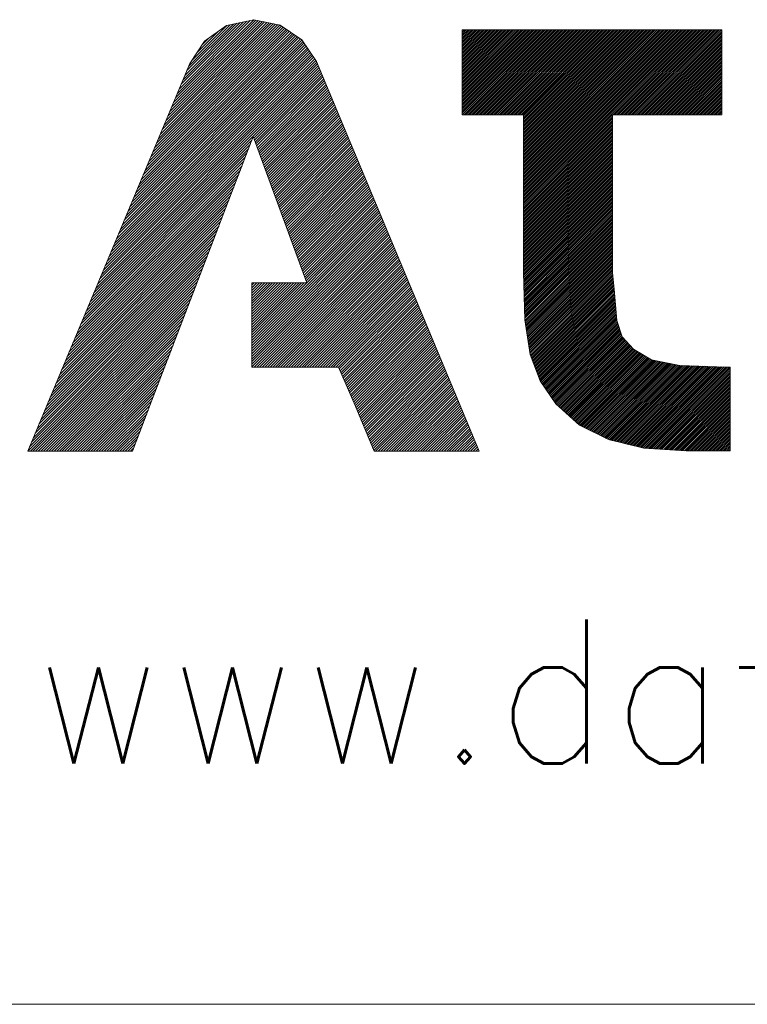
# Model space of a CAD drawing. Header units: millimetres. Extents: x 4 to 415, y -8563 to 292.
# Tile 185 of 256: x 245 to 254, y 5 to 17. Entities that reach past the tile are written whole.
import ezdxf

# ---------------------------------------------------------------- set-up
doc = ezdxf.new("R2010")
doc.units = ezdxf.units.MM
doc.layers.add('256', color=7, linetype='Continuous')
doc.styles.add('blockfont', font='simplex.shx')

# ---------------------------------------------------------------- blocks, each defined once
blk = doc.blocks.new('HATCH21')
at = {"color": 5, "lineweight": 13}
for p, q in [((250.318785, 16.462067), (250.345668, 16.48895)), ((250.318785, 16.440418), (250.367317, 16.48895)), ((250.318785, 16.418768), (250.388967, 16.48895)), ((250.318785, 16.397118), (250.410617, 16.48895)), ((250.318785, 16.375468), (250.432267, 16.48895)), ((250.318785, 16.353819), (250.453916, 16.48895)), ((250.318785, 16.332169), (250.475566, 16.48895)), ((250.318785, 16.310519), (250.497216, 16.48895)), ((250.318785, 16.28887), (250.518865, 16.48895)), ((250.318785, 16.26722), (250.540515, 16.48895)), ((250.318785, 16.24557), (250.562165, 16.48895)), ((250.318785, 16.223921), (250.583814, 16.48895)), ((250.318785, 16.202271), (250.605464, 16.48895)), ((250.318785, 16.180621), (250.627114, 16.48895)), ((250.318785, 16.158971), (250.648764, 16.48895)), ((250.318785, 16.137322), (250.670413, 16.48895)), ((250.318785, 16.115672), (250.692063, 16.48895)), ((250.318785, 16.094022), (250.713713, 16.48895)), ((250.318785, 16.072373), (250.735362, 16.48895)), ((250.318785, 16.050723), (250.757012, 16.48895)), ((250.318785, 16.029073), (250.778662, 16.48895)), ((250.318785, 16.007423), (250.800312, 16.48895)), ((250.318785, 15.985774), (250.821961, 16.48895)), ((250.318785, 15.964124), (250.843611, 16.48895)), ((250.318785, 15.942474), (250.865261, 16.48895)), ((250.318785, 15.920825), (250.88691, 16.48895)), ((250.318785, 15.899175), (250.90856, 16.48895)), ((250.318785, 15.877525), (250.93021, 16.48895)), ((250.318785, 15.855876), (250.951859, 16.48895)), ((250.318785, 15.834226), (250.973509, 16.48895)), ((250.318785, 15.812576), (250.995159, 16.48895)), ((250.318785, 15.790926), (251.016809, 16.48895)), ((250.318785, 15.769277), (251.038458, 16.48895)), ((250.318785, 15.747627), (251.060108, 16.48895)), ((250.318785, 15.725977), (251.081758, 16.48895)), ((250.318785, 15.704328), (251.103407, 16.48895)), ((250.318785, 15.682678), (251.125057, 16.48895)), ((250.318785, 15.661028), (251.146707, 16.48895)), ((250.318785, 15.639378), (251.168357, 16.48895)), ((250.318785, 15.617729), (251.190006, 16.48895)), ((250.318785, 15.596079), (251.211656, 16.48895)), ((250.318785, 15.574429), (251.233306, 16.48895)), ((250.318785, 15.55278), (251.254955, 16.48895)), ((250.318785, 15.53113), (251.276605, 16.48895)), ((250.318785, 15.50948), (251.298255, 16.48895)), ((250.320375, 15.48942), (251.319905, 16.48895)), ((250.342024, 15.48942), (251.341554, 16.48895)), ((250.363674, 15.48942), (251.363204, 16.48895)), ((250.385324, 15.48942), (251.384854, 16.48895)), ((250.406973, 15.48942), (251.406503, 16.48895)), ((250.428623, 15.48942), (251.428153, 16.48895)), ((250.450273, 15.48942), (251.449803, 16.48895)), ((250.471922, 15.48942), (251.471452, 16.48895)), ((250.493572, 15.48942), (251.493102, 16.48895)), ((250.515222, 15.48942), (251.514752, 16.48895)), ((250.536872, 15.48942), (251.536402, 16.48895)), ((250.558521, 15.48942), (251.558051, 16.48895)), ((250.580171, 15.48942), (251.579701, 16.48895)), ((250.601821, 15.48942), (251.601351, 16.48895)), ((250.62347, 15.48942), (251.623, 16.48895)), ((250.64512, 15.48942), (251.64465, 16.48895)), ((250.66677, 15.48942), (251.6663, 16.48895)), ((250.68842, 15.48942), (251.68795, 16.48895)), ((250.710069, 15.48942), (251.709599, 16.48895)), ((250.731719, 15.48942), (251.731249, 16.48895)), ((250.753369, 15.48942), (251.752899, 16.48895)), ((250.775018, 15.48942), (251.774548, 16.48895)), ((250.796668, 15.48942), (251.796198, 16.48895)), ((250.818318, 15.48942), (251.817848, 16.48895)), ((250.839968, 15.48942), (251.839498, 16.48895)), ((250.861617, 15.48942), (251.861147, 16.48895)), ((250.883267, 15.48942), (251.882797, 16.48895)), ((250.904917, 15.48942), (251.904447, 16.48895)), ((250.926566, 15.48942), (251.926096, 16.48895)), ((250.948216, 15.48942), (251.947746, 16.48895)), ((250.969866, 15.48942), (251.969396, 16.48895)), ((250.991515, 15.48942), (251.991045, 16.48895)), ((251.013165, 15.48942), (252.012695, 16.48895)), ((251.034815, 15.48942), (252.034345, 16.48895)), ((251.042664, 15.475619), (252.055995, 16.48895)), ((251.042664, 15.45397), (252.077644, 16.48895)), ((251.042664, 15.43232), (252.099294, 16.48895)), ((251.042664, 15.41067), (252.120944, 16.48895)), ((251.042664, 15.389021), (252.142593, 16.48895)), ((251.042664, 15.367371), (252.164243, 16.48895)), ((251.042664, 15.345721), (252.185893, 16.48895)), ((251.042664, 15.324071), (252.207543, 16.48895)), ((251.042664, 15.302422), (252.229192, 16.48895)), ((251.042664, 15.280772), (252.250842, 16.48895)), ((251.042664, 15.259122), (252.272492, 16.48895)), ((251.042664, 15.237473), (252.294141, 16.48895)), ((251.042664, 15.215823), (252.315791, 16.48895)), ((251.042664, 15.194173), (252.337441, 16.48895)), ((251.042664, 15.172524), (252.35909, 16.48895)), ((251.042664, 15.150874), (252.38074, 16.48895)), ((251.042664, 15.129224), (252.40239, 16.48895)), ((251.042664, 15.107574), (252.42404, 16.48895)), ((251.042664, 15.085925), (252.445689, 16.48895)), ((251.042664, 15.064275), (252.467339, 16.48895)), ((251.042664, 15.042625), (252.488989, 16.48895)), ((251.042664, 15.020976), (252.510638, 16.48895)), ((251.042664, 14.999326), (252.532288, 16.48895)), ((251.042664, 14.977676), (252.553938, 16.48895)), ((251.042664, 14.956026), (252.575588, 16.48895)), ((251.042664, 14.934377), (252.597237, 16.48895)), ((251.042664, 14.912727), (252.618887, 16.48895)), ((251.042664, 14.891077), (252.640537, 16.48895)), ((251.042664, 14.869428), (252.662186, 16.48895)), ((251.042664, 14.847778), (252.683836, 16.48895)), ((251.042664, 14.826128), (252.705486, 16.48895)), ((251.042664, 14.804478), (252.727136, 16.48895)), ((251.042664, 14.782829), (252.748785, 16.48895)), ((251.042664, 14.761179), (252.770435, 16.48895)), ((251.042664, 14.739529), (252.792085, 16.48895)), ((251.042664, 14.71788), (252.813734, 16.48895)), ((251.042664, 14.69623), (252.835384, 16.48895)), ((251.042664, 14.67458), (252.857034, 16.48895)), ((251.042664, 14.652931), (252.878683, 16.48895)), ((251.042664, 14.631281), (252.900333, 16.48895)), ((251.042664, 14.609631), (252.921983, 16.48895)), ((251.042664, 14.587981), (252.943633, 16.48895)), ((251.042664, 14.566332), (252.965282, 16.48895)), ((251.042664, 14.544682), (252.986932, 16.48895)), ((251.042664, 14.523032), (253.008582, 16.48895)), ((251.042664, 14.501383), (253.030231, 16.48895)), ((251.042664, 14.479733), (253.051881, 16.48895)), ((251.042664, 14.458083), (253.073531, 16.48895)), ((252.095651, 15.48942), (253.095181, 16.48895)), ((252.1173, 15.48942), (253.11683, 16.48895)), ((252.13895, 15.48942), (253.13848, 16.48895)), ((252.1606, 15.48942), (253.16013, 16.48895)), ((252.182249, 15.48942), (253.181779, 16.48895)), ((252.203899, 15.48942), (253.203429, 16.48895)), ((252.225549, 15.48942), (253.225079, 16.48895)), ((252.247198, 15.48942), (253.246728, 16.48895)), ((252.268848, 15.48942), (253.268378, 16.48895)), ((252.290498, 15.48942), (253.290028, 16.48895)), ((252.312148, 15.48942), (253.311678, 16.48895)), ((252.333797, 15.48942), (253.333327, 16.48895)), ((252.355447, 15.48942), (253.354977, 16.48895)), ((252.377097, 15.48942), (253.376627, 16.48895)), ((252.398746, 15.48942), (253.380516, 16.47119)), ((252.420396, 15.48942), (253.380516, 16.44954)), ((252.442046, 15.48942), (253.380516, 16.42789)), ((252.463696, 15.48942), (253.380516, 16.40624)), ((252.485345, 15.48942), (253.380516, 16.384591)), ((252.506995, 15.48942), (253.380516, 16.362941)), ((252.528645, 15.48942), (253.380516, 16.341291)), ((252.550294, 15.48942), (253.380516, 16.319642)), ((252.571944, 15.48942), (253.380516, 16.297992)), ((252.593594, 15.48942), (253.380516, 16.276342)), ((252.615244, 15.48942), (253.380516, 16.254692)), ((252.636893, 15.48942), (253.380516, 16.233043)), ((252.658543, 15.48942), (253.380516, 16.211393)), ((252.680193, 15.48942), (253.380516, 16.189743)), ((252.701842, 15.48942), (253.380516, 16.168094)), ((252.723492, 15.48942), (253.380516, 16.146444)), ((252.745142, 15.48942), (253.380516, 16.124794)), ((252.766791, 15.48942), (253.380516, 16.103145)), ((252.788441, 15.48942), (253.380516, 16.081495)), ((252.810091, 15.48942), (253.380516, 16.059845)), ((252.831741, 15.48942), (253.380516, 16.038195)), ((252.85339, 15.48942), (253.380516, 16.016546)), ((252.87504, 15.48942), (253.380516, 15.994896)), ((252.89669, 15.48942), (253.380516, 15.973246)), ((252.918339, 15.48942), (253.380516, 15.951597)), ((252.939989, 15.48942), (253.380516, 15.929947)), ((252.961639, 15.48942), (253.380516, 15.908297)), ((252.983289, 15.48942), (253.380516, 15.886647)), ((253.004938, 15.48942), (253.380516, 15.864998)), ((253.026588, 15.48942), (253.380516, 15.843348)), ((253.048238, 15.48942), (253.380516, 15.821698)), ((253.069887, 15.48942), (253.380516, 15.800049)), ((253.091537, 15.48942), (253.380516, 15.778399)), ((253.113187, 15.48942), (253.380516, 15.756749)), ((253.134837, 15.48942), (253.380516, 15.735099)), ((253.156486, 15.48942), (253.380516, 15.71345)), ((253.178136, 15.48942), (253.380516, 15.6918)), ((253.199786, 15.48942), (253.380516, 15.67015)), ((253.221435, 15.48942), (253.380516, 15.648501)), ((253.243085, 15.48942), (253.380516, 15.626851)), ((253.264735, 15.48942), (253.380516, 15.605201)), ((253.286384, 15.48942), (253.380516, 15.583552)), ((253.308034, 15.48942), (253.380516, 15.561902)), ((251.042664, 14.436433), (252.093794, 15.487563)), ((251.042664, 14.414784), (252.093794, 15.465914)), ((251.042664, 14.393134), (252.093794, 15.444264)), ((253.329684, 15.48942), (253.380516, 15.540252)), ((253.351334, 15.48942), (253.380516, 15.518602)), ((251.042664, 14.371484), (252.093794, 15.422614)), ((251.042664, 14.349835), (252.093794, 15.400965)), ((251.042664, 14.328185), (252.093794, 15.379315)), ((251.042664, 14.306535), (252.093794, 15.357665)), ((251.042664, 14.284886), (252.093794, 15.336016)), ((251.042664, 14.263236), (252.093794, 15.314366)), ((251.042664, 14.241586), (252.093794, 15.292716)), ((251.042664, 14.219936), (252.093794, 15.271066)), ((251.042664, 14.198287), (252.093794, 15.249417)), ((251.042664, 14.176637), (252.093794, 15.227767)), ((251.042664, 14.154987), (252.093794, 15.206117)), ((251.042664, 14.133338), (252.093794, 15.184468)), ((251.042664, 14.111688), (252.093794, 15.162818)), ((251.042664, 14.090038), (252.093794, 15.141168)), ((251.042664, 14.068388), (252.093794, 15.119518)), ((251.042664, 14.046739), (252.093794, 15.097869)), ((251.042664, 14.025089), (252.093794, 15.076219)), ((251.042664, 14.003439), (252.093794, 15.054569)), ((251.042664, 13.98179), (252.093794, 15.03292)), ((251.042664, 13.96014), (252.093794, 15.01127)), ((251.042664, 13.93849), (252.093794, 14.98962)), ((251.042664, 13.91684), (252.093794, 14.96797)), ((251.042664, 13.895191), (252.093794, 14.946321)), ((251.042664, 13.873541), (252.093794, 14.924671)), ((251.042664, 13.851891), (252.093794, 14.903021)), ((251.042664, 13.830242), (252.093794, 14.881372)), ((251.042664, 13.808592), (252.093794, 14.859722)), ((251.042664, 13.786942), (252.093794, 14.838072)), ((251.042664, 13.765293), (252.093794, 14.816423)), ((251.042664, 13.743643), (252.093794, 14.794773)), ((251.042664, 13.721993), (252.093794, 14.773123)), ((251.042664, 13.700343), (252.093794, 14.751473)), ((251.042664, 13.678694), (252.093794, 14.729824)), ((251.042664, 13.657044), (252.093794, 14.708174)), ((251.042664, 13.635394), (252.093794, 14.686524)), ((251.043101, 13.614182), (252.093794, 14.664875)), ((251.043749, 13.59318), (252.093794, 14.643225)), ((251.044397, 13.572179), (252.093794, 14.621575)), ((251.045046, 13.551177), (252.093794, 14.599925)), ((251.045694, 13.530175), (252.093794, 14.578276)), ((251.046342, 13.509174), (252.093794, 14.556626)), ((251.04699, 13.488172), (252.093794, 14.534976)), ((251.047638, 13.46717), (252.093794, 14.513327)), ((251.048286, 13.446169), (252.093794, 14.491677)), ((251.048934, 13.425167), (252.093794, 14.470027)), ((251.049582, 13.404165), (252.093794, 14.448377)), ((251.05023, 13.383164), (252.093794, 14.426728)), ((251.050878, 13.362162), (252.093794, 14.405078)), ((251.051526, 13.34116), (252.093794, 14.383428)), ((251.052174, 13.320159), (252.093794, 14.361779)), ((251.052822, 13.299157), (252.093794, 14.340129)), ((251.05347, 13.278156), (252.093794, 14.318479)), ((251.054118, 13.257154), (252.093794, 14.29683)), ((251.054766, 13.236152), (252.093794, 14.27518)), ((251.055414, 13.215151), (252.093794, 14.25353)), ((251.056063, 13.194149), (252.093794, 14.23188)), ((251.056711, 13.173147), (252.093794, 14.210231)), ((251.057359, 13.152146), (252.093794, 14.188581)), ((251.058007, 13.131144), (252.093794, 14.166931)), ((251.058655, 13.110142), (252.093794, 14.145282)), ((251.059303, 13.089141), (252.093794, 14.123632)), ((251.060004, 13.068192), (252.093794, 14.101982)), ((251.062809, 13.049347), (252.093794, 14.080332)), ((251.065613, 13.030502), (252.093794, 14.058683)), ((251.068418, 13.011657), (252.093794, 14.037033)), ((251.071223, 12.992813), (252.093794, 14.015383)), ((251.074028, 12.973968), (252.093794, 13.993734)), ((251.076833, 12.955123), (252.093794, 13.972084)), ((251.079638, 12.936278), (252.093794, 13.950434)), ((251.082443, 12.917433), (252.093794, 13.928785)), ((251.085248, 12.898588), (252.093794, 13.907135)), ((251.088053, 12.879744), (252.093794, 13.885485)), ((251.090857, 12.860899), (252.093794, 13.863835)), ((251.093662, 12.842054), (252.093794, 13.842186)), ((251.096467, 12.823209), (252.093794, 13.820536)), ((251.099272, 12.804364), (252.093794, 13.798886)), ((251.102077, 12.78552), (252.093794, 13.777237)), ((251.104882, 12.766675), (252.093794, 13.755587)), ((251.107687, 12.74783), (252.093794, 13.733937)), ((251.110492, 12.728985), (252.093794, 13.712287)), ((251.113297, 12.71014), (252.093794, 13.690638)), ((251.116101, 12.691295), (252.093794, 13.668988)), ((251.118906, 12.672451), (252.093794, 13.647338)), ((251.123027, 12.654921), (252.094012, 13.625907)), ((251.128955, 12.6392), (252.095783, 13.606028)), ((251.134883, 12.623478), (252.097553, 13.586148)), ((251.140811, 12.607757), (252.099324, 13.566269)), ((251.14674, 12.592035), (252.101094, 13.54639)), ((251.152668, 12.576314), (252.102865, 13.526511)), ((251.158596, 12.560593), (252.104636, 13.506632)), ((251.164525, 12.544871), (252.106406, 13.486753)), ((251.170453, 12.52915), (252.108177, 13.466874)), ((251.176381, 12.513428), (252.109947, 13.446995)), ((251.182309, 12.497707), (252.111674, 13.427071)), ((251.188238, 12.481985), (252.113295, 13.407043)), ((251.194166, 12.466264), (252.114917, 13.387015)), ((251.200094, 12.450543), (252.116539, 13.366987)), ((251.206023, 12.434821), (252.11816, 13.346959)), ((251.211951, 12.4191), (252.119782, 13.326931)), ((251.217879, 12.403378), (252.121404, 13.306903)), ((251.223807, 12.387657), (252.123025, 13.286875)), ((251.229736, 12.371936), (252.124647, 13.266847)), ((251.235664, 12.356214), (252.126269, 13.246819)), ((251.243511, 12.342411), (252.12789, 13.226791)), ((251.252354, 12.329605), (252.129512, 13.206763)), ((251.261197, 12.316798), (252.131134, 13.186735)), ((251.27004, 12.303991), (252.132755, 13.166707)), ((251.278883, 12.291184), (252.134377, 13.146679)), ((251.287726, 12.278378), (252.135999, 13.126651)), ((251.296569, 12.265571), (252.13762, 13.106623)), ((251.305412, 12.252764), (252.139242, 13.086594)), ((251.314255, 12.239958), (252.140864, 13.066566)), ((251.323098, 12.227151), (252.145295, 13.049348)), ((251.331941, 12.214344), (252.150827, 13.03323)), ((251.340784, 12.201538), (252.156358, 13.017112)), ((251.349627, 12.188731), (252.16189, 13.000994)), ((251.35847, 12.175924), (252.167422, 12.984876)), ((251.367313, 12.163118), (252.172953, 12.968758)), ((251.376156, 12.150311), (252.178485, 12.95264)), ((251.384999, 12.137504), (252.184016, 12.936522)), ((251.393842, 12.124698), (252.189548, 12.920404)), ((251.402685, 12.111891), (252.19508, 12.904285)), ((251.411528, 12.099084), (252.200611, 12.888167)), ((251.420371, 12.086277), (252.206143, 12.872049)), ((251.430568, 12.074825), (252.215628, 12.859884)), ((251.441989, 12.064596), (252.226114, 12.848721)), ((251.45341, 12.054367), (252.236601, 12.837558)), ((251.464831, 12.044138), (252.247088, 12.826396)), ((251.476252, 12.03391), (252.257575, 12.815233)), ((251.487673, 12.023681), (252.268062, 12.80407)), ((251.499094, 12.013452), (252.278549, 12.792907)), ((251.510514, 12.003223), (252.289035, 12.781744)), ((251.521935, 11.992994), (252.299522, 12.770581)), ((251.533356, 11.982765), (252.310009, 12.759418)), ((251.544777, 11.972537), (252.320496, 12.748255)), ((251.556198, 11.962308), (252.330983, 12.737093)), ((251.567619, 11.952079), (252.341636, 12.726096)), ((251.57904, 11.94185), (252.355109, 12.717919)), ((251.590461, 11.931621), (252.368582, 12.709743)), ((251.601882, 11.921393), (252.382055, 12.701566)), ((251.613302, 11.911164), (252.395528, 12.693389)), ((251.624723, 11.900935), (252.409001, 12.685212)), ((251.636144, 11.890706), (252.422474, 12.677036)), ((251.647565, 11.880477), (252.435947, 12.668859)), ((251.658986, 11.870248), (252.44942, 12.660682)), ((251.670407, 11.86002), (252.462893, 12.652506)), ((251.681828, 11.849791), (252.476366, 12.644329)), ((251.693249, 11.839562), (252.489839, 12.636152)), ((251.704877, 11.829541), (252.503312, 12.627976)), ((251.719265, 11.822279), (252.516785, 12.619799)), ((251.733653, 11.815017), (252.530258, 12.611622)), ((251.748041, 11.807755), (252.543731, 12.603445)), ((251.762429, 11.800494), (252.558354, 12.596419)), ((251.776817, 11.793232), (252.576463, 12.592878)), ((251.791205, 11.78597), (252.594572, 12.589338)), ((251.805592, 11.778708), (252.612682, 12.585797)), ((251.81998, 11.771446), (252.630791, 12.582257)), ((251.834368, 11.764184), (252.6489, 12.578716)), ((251.848756, 11.756923), (252.667009, 12.575176)), ((251.863144, 11.749661), (252.685119, 12.571636)), ((251.877532, 11.742399), (252.703228, 12.568095)), ((251.89192, 11.735137), (252.721337, 12.564555)), ((251.906307, 11.727875), (252.739446, 12.561014)), ((251.920695, 11.720613), (252.757556, 12.557474)), ((251.935083, 11.713352), (252.775665, 12.553933)), ((251.949471, 11.70609), (252.793774, 12.550393)), ((251.963859, 11.698828), (252.811883, 12.546852)), ((251.978247, 11.691566), (252.829993, 12.543312)), ((251.992635, 11.684304), (252.848102, 12.539771)), ((252.007023, 11.677042), (252.866211, 12.536231)), ((252.02141, 11.66978), (252.88432, 12.53269)), ((252.035798, 11.662519), (252.904684, 12.531404)), ((252.051212, 11.656283), (252.925645, 12.530715)), ((252.06867, 11.652091), (252.946605, 12.530026)), ((252.086128, 11.647899), (252.967566, 12.529337)), ((252.103586, 11.643707), (252.988527, 12.528648)), ((252.121043, 11.639515), (253.009487, 12.527959)), ((252.138501, 11.635323), (253.030448, 12.52727)), ((252.155959, 11.631132), (253.051409, 12.526581)), ((252.173417, 11.62694), (253.072369, 12.525892)), ((252.190875, 11.622748), (253.09333, 12.525203)), ((252.208333, 11.618556), (253.114291, 12.524514)), ((252.22579, 11.614364), (253.135251, 12.523825)), ((252.243248, 11.610172), (253.156212, 12.523136)), ((252.260706, 11.60598), (253.177173, 12.522447)), ((252.278164, 11.601788), (253.198133, 12.521758)), ((252.295622, 11.597596), (253.219094, 12.521069)), ((252.313079, 11.593404), (253.240055, 12.52038)), ((252.330537, 11.589213), (253.261015, 12.519691)), ((252.347995, 11.585021), (253.281976, 12.519001)), ((252.365453, 11.580829), (253.302937, 12.518312)), ((252.382911, 11.576637), (253.323897, 12.517623)), ((252.400369, 11.572445), (253.344858, 12.516934)), ((252.417826, 11.568253), (253.365819, 12.516245)), ((252.435284, 11.564061), (253.386779, 12.515556)), ((252.452742, 11.559869), (253.40774, 12.514867)), ((252.471775, 11.557253), (253.428701, 12.514178)), ((252.492121, 11.555949), (253.450044, 12.513872)), ((252.512467, 11.554646), (253.471694, 12.513872)), ((252.532813, 11.553342), (253.478241, 12.49877)), ((252.55316, 11.552038), (253.478241, 12.47712)), ((252.573506, 11.550735), (253.478241, 12.45547)), ((252.593852, 11.549431), (253.478241, 12.43382)), ((252.614198, 11.548127), (253.478241, 12.412171)), ((252.634544, 11.546824), (253.478241, 12.390521)), ((252.65489, 11.54552), (253.478241, 12.368871)), ((252.675236, 11.544217), (253.478241, 12.347222)), ((252.695582, 11.542913), (253.478241, 12.325572)), ((252.715928, 11.541609), (253.478241, 12.303922)), ((252.736274, 11.540306), (253.478241, 12.282272)), ((252.75662, 11.539002), (253.478241, 12.260623)), ((252.776966, 11.537698), (253.478241, 12.238973)), ((252.797312, 11.536395), (253.478241, 12.217323)), ((252.817658, 11.535091), (253.478241, 12.195674)), ((252.838004, 11.533787), (253.478241, 12.174024)), ((252.858351, 11.532484), (253.478241, 12.152374)), ((252.878697, 11.53118), (253.478241, 12.130725)), ((252.899043, 11.529876), (253.478241, 12.109075)), ((252.919389, 11.528573), (253.478241, 12.087425)), ((252.939735, 11.527269), (253.478241, 12.065775)), ((252.960081, 11.525966), (253.478241, 12.044126)), ((252.981649, 11.525884), (253.478241, 12.022476)), ((253.003299, 11.525884), (253.478241, 12.000826)), ((253.024948, 11.525884), (253.478241, 11.979177)), ((253.046598, 11.525884), (253.478241, 11.957527)), ((253.068248, 11.525884), (253.478241, 11.935877)), ((253.089898, 11.525884), (253.478241, 11.914227)), ((253.111547, 11.525884), (253.478241, 11.892578)), ((253.133197, 11.525884), (253.478241, 11.870928)), ((253.154847, 11.525884), (253.478241, 11.849278)), ((253.176496, 11.525884), (253.478241, 11.827629)), ((253.198146, 11.525884), (253.478241, 11.805979)), ((253.219796, 11.525884), (253.478241, 11.784329)), ((253.241446, 11.525884), (253.478241, 11.762679)), ((253.263095, 11.525884), (253.478241, 11.74103)), ((253.284745, 11.525884), (253.478241, 11.71938)), ((253.306395, 11.525884), (253.478241, 11.69773)), ((253.328044, 11.525884), (253.478241, 11.676081)), ((253.349694, 11.525884), (253.478241, 11.654431)), ((253.371344, 11.525884), (253.478241, 11.632781)), ((253.392993, 11.525884), (253.478241, 11.611132)), ((253.414643, 11.525884), (253.478241, 11.589482)), ((253.436293, 11.525884), (253.478241, 11.567832)), ((253.457943, 11.525884), (253.478241, 11.546182))]:
    blk.add_line(p, q, dxfattribs=at)
blk = doc.blocks.new('HATCH23')
at = {"color": 5, "lineweight": 13}
for p, q in [((246.915782, 15.634335), (247.885862, 16.604416)), ((246.938179, 15.687812), (247.859912, 16.609545)), ((246.579822, 14.832184), (248.245605, 16.497967)), ((246.602219, 14.885661), (248.227049, 16.51049)), ((246.624616, 14.939138), (248.208493, 16.523014)), ((246.647014, 14.992614), (248.189937, 16.535537)), ((246.669411, 15.046091), (248.170512, 16.547192)), ((246.691809, 15.099568), (248.144635, 16.552394)), ((246.714206, 15.153045), (248.118758, 16.557596)), ((246.736603, 15.206521), (248.09288, 16.562799)), ((246.759001, 15.259998), (248.067003, 16.568001)), ((246.781398, 15.313475), (248.041126, 16.573203)), ((246.803795, 15.366952), (248.015248, 16.578405)), ((246.826193, 15.420428), (247.989371, 16.583607)), ((246.84859, 15.473905), (247.963494, 16.588809)), ((246.870987, 15.527382), (247.937617, 16.594011)), ((246.893385, 15.580859), (247.911739, 16.599214)), ((246.960577, 15.741289), (247.820349, 16.601062)), ((246.982974, 15.794766), (247.780787, 16.592579)), ((247.005371, 15.848242), (247.741225, 16.584096)), ((247.027769, 15.901719), (247.701662, 16.575613)), ((247.050166, 15.955196), (247.6621, 16.56713)), ((247.072563, 16.008673), (247.622538, 16.558647)), ((247.094961, 16.062149), (247.582975, 16.550164)), ((247.132726, 16.130994), (247.543413, 16.541681)), ((246.355848, 14.297417), (248.430628, 16.372196)), ((246.378246, 14.350893), (248.412609, 16.385257)), ((246.400643, 14.40437), (248.394053, 16.39778)), ((246.42304, 14.457847), (248.375497, 16.410303)), ((246.445438, 14.511324), (248.356941, 16.422827)), ((246.467835, 14.5648), (248.338385, 16.43535)), ((246.490232, 14.618277), (248.319829, 16.447874)), ((246.51263, 14.671754), (248.301273, 16.460397)), ((246.535027, 14.725231), (248.282717, 16.47292)), ((246.557424, 14.778707), (248.264161, 16.485444)), ((247.190711, 16.220058), (247.444323, 16.473671)), ((247.248695, 16.309122), (247.337238, 16.397665)), ((246.221464, 13.976556), (248.505082, 16.260174)), ((246.243862, 14.030033), (248.492673, 16.278844)), ((246.266259, 14.08351), (248.480264, 16.297515)), ((246.288656, 14.136986), (248.467855, 16.316185)), ((246.311054, 14.190463), (248.455446, 16.334855)), ((246.333451, 14.24394), (248.443037, 16.353526)), ((246.08708, 13.655696), (248.579536, 16.148152)), ((246.109478, 13.709172), (248.567127, 16.166822)), ((246.131875, 13.762649), (248.554718, 16.185493)), ((246.154272, 13.816126), (248.542309, 16.204163)), ((246.17667, 13.869603), (248.5299, 16.222833)), ((246.199067, 13.923079), (248.517491, 16.241504)), ((245.952696, 13.334835), (248.640165, 16.022304)), ((245.975094, 13.388312), (248.631005, 16.044223)), ((245.997491, 13.441789), (248.621845, 16.066143)), ((246.019888, 13.495265), (248.612685, 16.088063)), ((246.042286, 13.548742), (248.603526, 16.109982)), ((246.064683, 13.602219), (248.591946, 16.129482)), ((247.86128, 15.212339), (248.649324, 16.000384)), ((247.86962, 15.1896), (248.658484, 15.978464)), ((247.877959, 15.16686), (248.667644, 15.956545)), ((247.886299, 15.14412), (248.676804, 15.934625)), ((247.894639, 15.121381), (248.685963, 15.912705)), ((247.902979, 15.098641), (248.695123, 15.890786)), ((247.911318, 15.075901), (248.704283, 15.868866)), ((247.919658, 15.053162), (248.713443, 15.846946)), ((247.927998, 15.030422), (248.722602, 15.825027)), ((247.936338, 15.007682), (248.731762, 15.803107)), ((247.944677, 14.984943), (248.740922, 15.781187)), ((247.953017, 14.962203), (248.750082, 15.759268)), ((247.961357, 14.939463), (248.759241, 15.737348)), ((247.969696, 14.916724), (248.768401, 15.715428)), ((247.978036, 14.893984), (248.777561, 15.693509)), ((247.986376, 14.871244), (248.78672, 15.671589)), ((247.994716, 14.848505), (248.79588, 15.649669)), ((248.003055, 14.825765), (248.80504, 15.62775)), ((248.011395, 14.803025), (248.8142, 15.60583)), ((248.019735, 14.780286), (248.823359, 15.58391)), ((248.028075, 14.757546), (248.832519, 15.561991)), ((248.036414, 14.734806), (248.841679, 15.540071)), ((248.044754, 14.712067), (248.850839, 15.518151)), ((248.053094, 14.689327), (248.859998, 15.496232)), ((248.061433, 14.666587), (248.869158, 15.474312)), ((248.069773, 14.643847), (248.878318, 15.452392)), ((248.078113, 14.621108), (248.887478, 15.430473)), ((248.086453, 14.598368), (248.896637, 15.408553)), ((248.094792, 14.575628), (248.905797, 15.386633)), ((248.103132, 14.552889), (248.914957, 15.364714)), ((248.111472, 14.530149), (248.924117, 15.342794)), ((248.119812, 14.507409), (248.933276, 15.320874)), ((248.128151, 14.48467), (248.942436, 15.298955)), ((248.136491, 14.46193), (248.951596, 15.277035)), ((248.144831, 14.43919), (248.960756, 15.255115)), ((248.15317, 14.416451), (248.969915, 15.233196)), ((248.16151, 14.393711), (248.979075, 15.211276)), ((245.907902, 13.227882), (247.819153, 15.139133)), ((245.930299, 13.281358), (247.838534, 15.189594)), ((248.16985, 14.370971), (248.988235, 15.189356)), ((248.17819, 14.348232), (248.997395, 15.167437)), ((248.186529, 14.325492), (249.006554, 15.145517)), ((248.194869, 14.302752), (249.015714, 15.123597)), ((248.203209, 14.280013), (249.024874, 15.101677)), ((245.84071, 13.067451), (247.761008, 14.98775)), ((245.863107, 13.120928), (247.78039, 15.038211)), ((245.885504, 13.174405), (247.799771, 15.088672)), ((248.211549, 14.257273), (249.034034, 15.079758)), ((248.219888, 14.234533), (249.043193, 15.057838)), ((248.228228, 14.211794), (249.052353, 15.035918)), ((248.236568, 14.189054), (249.061513, 15.013999)), ((248.244908, 14.166314), (249.070672, 14.992079)), ((245.795915, 12.960498), (247.722246, 14.886829)), ((245.818312, 13.013975), (247.741627, 14.93729)), ((248.253247, 14.143575), (249.079832, 14.970159)), ((248.261587, 14.120835), (249.088992, 14.94824)), ((248.269927, 14.098095), (249.098152, 14.92632)), ((248.278266, 14.075355), (249.107311, 14.9044)), ((248.286606, 14.052616), (249.116471, 14.882481)), ((248.294946, 14.029876), (249.125631, 14.860561)), ((245.75112, 12.853544), (247.683483, 14.785907)), ((245.773518, 12.907021), (247.702864, 14.836368)), ((248.303286, 14.007136), (249.134791, 14.838641)), ((248.311625, 13.984397), (249.14395, 14.816722)), ((248.319965, 13.961657), (249.15311, 14.794802)), ((248.328305, 13.938917), (249.16227, 14.772882)), ((248.336645, 13.916178), (249.17143, 14.750963)), ((245.683928, 12.693114), (247.625339, 14.634525)), ((245.706325, 12.746591), (247.64472, 14.684985)), ((245.728723, 12.800068), (247.664101, 14.735446)), ((248.344984, 13.893438), (249.180589, 14.729043)), ((248.353324, 13.870698), (249.189749, 14.707123)), ((248.361664, 13.847959), (249.198909, 14.685204)), ((248.370003, 13.825219), (249.208069, 14.663284)), ((248.378343, 13.802479), (249.217228, 14.641364)), ((245.639133, 12.586161), (247.586576, 14.533603)), ((245.661531, 12.639637), (247.605957, 14.584064)), ((248.386683, 13.77974), (249.226388, 14.619445)), ((248.395023, 13.757), (249.235548, 14.597525)), ((248.403362, 13.73426), (249.244708, 14.575605)), ((248.411702, 13.711521), (249.253867, 14.553686)), ((248.420042, 13.688781), (249.263027, 14.531766)), ((245.594339, 12.479207), (247.547813, 14.432681)), ((245.616736, 12.532684), (247.567194, 14.483142)), ((248.428382, 13.666041), (249.272187, 14.509846)), ((248.436721, 13.643302), (249.281347, 14.487927)), ((248.445061, 13.620562), (249.290506, 14.466007)), ((248.453401, 13.597822), (249.299666, 14.444087)), ((248.46174, 13.575083), (249.308826, 14.422168)), ((248.47008, 13.552343), (249.317985, 14.400248)), ((245.527147, 12.318777), (247.489669, 14.281299)), ((245.549544, 12.372254), (247.50905, 14.33176)), ((245.571941, 12.42573), (247.528432, 14.382221)), ((247.837209, 12.857313), (249.336305, 14.356409)), ((247.837209, 12.826233), (249.345465, 14.334489)), ((247.837209, 12.795154), (249.354624, 14.312569)), ((247.837209, 12.764075), (249.363784, 14.29065)), ((248.47842, 13.529603), (249.327145, 14.378328)), ((245.482352, 12.211823), (247.450906, 14.180377)), ((245.504749, 12.2653), (247.470287, 14.230838)), ((247.837209, 12.732995), (249.372944, 14.26873)), ((247.837209, 12.701916), (249.382104, 14.24681)), ((247.837209, 12.670836), (249.391263, 14.224891)), ((247.837209, 12.639757), (249.400423, 14.202971)), ((247.837209, 12.608678), (249.409583, 14.181051)), ((245.437557, 12.10487), (247.412143, 14.079456)), ((245.459955, 12.158347), (247.431525, 14.129917)), ((247.837209, 12.577598), (249.418743, 14.159132)), ((247.837209, 12.546519), (249.427902, 14.137212)), ((247.837209, 12.515439), (249.437062, 14.115292)), ((247.866721, 12.513872), (249.446222, 14.093373)), ((247.897801, 12.513872), (249.455382, 14.071453)), ((247.92888, 12.513872), (249.464541, 14.049533)), ((245.393181, 11.998335), (247.37338, 13.978534)), ((245.415219, 12.051452), (247.392762, 14.028995)), ((247.959959, 12.513872), (249.473701, 14.027614)), ((247.991039, 12.513872), (249.482861, 14.005694)), ((248.022118, 12.513872), (249.492021, 13.983774)), ((248.053198, 12.513872), (249.50118, 13.961855)), ((248.084277, 12.513872), (249.51034, 13.939935)), ((245.327069, 11.838985), (247.315236, 13.827152)), ((245.349107, 11.892101), (247.334618, 13.877613)), ((245.371144, 11.945218), (247.353999, 13.928073)), ((248.115356, 12.513872), (249.5195, 13.918015)), ((248.146436, 12.513872), (249.52866, 13.896096)), ((248.177515, 12.513872), (249.537819, 13.874176)), ((248.208595, 12.513872), (249.546979, 13.852256)), ((248.239674, 12.513872), (249.556139, 13.830337)), ((245.282994, 11.732751), (247.276473, 13.72623)), ((245.305032, 11.785868), (247.295855, 13.776691)), ((248.270753, 12.513872), (249.565299, 13.808417)), ((248.301833, 12.513872), (249.574458, 13.786497)), ((248.332912, 12.513872), (249.583618, 13.764578)), ((248.363992, 12.513872), (249.592778, 13.742658)), ((248.395071, 12.513872), (249.601937, 13.720738)), ((245.238919, 11.626517), (247.237711, 13.625308)), ((245.260957, 11.679634), (247.257092, 13.675769)), ((248.42615, 12.513872), (249.611097, 13.698819)), ((248.45723, 12.513872), (249.620257, 13.676899)), ((248.488309, 12.513872), (249.629417, 13.654979)), ((248.519389, 12.513872), (249.638576, 13.63306)), ((248.550468, 12.513872), (249.647736, 13.61114)), ((248.581548, 12.513872), (249.656896, 13.58922)), ((245.194844, 11.520283), (247.198948, 13.524387)), ((245.216882, 11.5734), (247.218329, 13.574848)), ((245.225838, 11.520198), (247.179566, 13.473926)), ((247.837209, 13.478901), (247.866024, 13.507716)), ((247.837209, 13.447822), (247.897103, 13.507716)), ((247.837209, 13.416742), (247.928183, 13.507716)), ((247.837209, 13.385663), (247.959262, 13.507716)), ((247.837209, 13.354583), (247.990342, 13.507716)), ((247.837209, 13.323504), (248.021421, 13.507716)), ((247.837209, 13.292425), (248.0525, 13.507716)), ((247.837209, 13.261345), (248.08358, 13.507716)), ((247.837209, 13.230266), (248.114659, 13.507716)), ((247.837209, 13.199186), (248.145739, 13.507716)), ((247.837209, 13.168107), (248.176818, 13.507716)), ((247.837209, 13.137027), (248.207898, 13.507716)), ((247.837209, 13.105948), (248.238977, 13.507716)), ((247.837209, 13.074869), (248.270056, 13.507716)), ((247.837209, 13.043789), (248.301136, 13.507716)), ((247.837209, 13.01271), (248.332215, 13.507716)), ((247.837209, 12.98163), (248.363295, 13.507716)), ((247.837209, 12.950551), (248.394374, 13.507716)), ((247.837209, 12.919472), (248.425453, 13.507716)), ((247.837209, 12.888392), (248.456533, 13.507716)), ((248.612627, 12.513872), (249.666056, 13.567301)), ((248.643706, 12.513872), (249.675215, 13.545381)), ((248.674786, 12.513872), (249.684375, 13.523461)), ((248.705865, 12.513872), (249.693535, 13.501542)), ((248.736945, 12.513872), (249.702695, 13.479622)), ((245.256918, 11.520198), (247.160185, 13.423465)), ((245.287997, 11.520198), (247.140804, 13.373004)), ((248.768024, 12.513872), (249.711854, 13.457702)), ((248.799103, 12.513872), (249.721014, 13.435783)), ((248.830183, 12.513872), (249.730174, 13.413863)), ((248.860137, 12.512747), (249.739334, 13.391943)), ((248.869494, 12.491025), (249.748493, 13.370024)), ((245.319077, 11.520198), (247.121422, 13.322544)), ((245.350156, 11.520198), (247.102041, 13.272083)), ((248.878851, 12.469302), (249.757653, 13.348104)), ((248.888208, 12.44758), (249.766813, 13.326184)), ((248.897565, 12.425857), (249.775973, 13.304265)), ((248.906922, 12.404135), (249.785132, 13.282345)), ((248.916279, 12.382413), (249.794292, 13.260425)), ((248.925636, 12.36069), (249.803452, 13.238506)), ((245.381235, 11.520198), (247.082659, 13.221622)), ((245.412315, 11.520198), (247.063278, 13.171161)), ((245.443394, 11.520198), (247.043897, 13.1207)), ((248.934993, 12.338968), (249.812612, 13.216586)), ((248.94435, 12.317245), (249.821771, 13.194666)), ((248.953707, 12.295523), (249.830931, 13.172747)), ((248.963064, 12.2738), (249.840091, 13.150827)), ((248.972421, 12.252078), (249.84925, 13.128907)), ((245.474474, 11.520198), (247.024515, 13.07024)), ((245.505553, 11.520198), (247.005134, 13.019779)), ((248.981778, 12.230355), (249.85841, 13.106988)), ((248.991135, 12.208633), (249.86757, 13.085068)), ((249.000492, 12.186911), (249.87673, 13.063148)), ((249.009849, 12.165188), (249.885889, 13.041229)), ((249.019206, 12.143466), (249.895049, 13.019309)), ((245.536633, 11.520198), (246.985752, 12.969318)), ((245.567712, 11.520198), (246.966371, 12.918857)), ((249.028563, 12.121743), (249.904209, 12.997389)), ((249.03792, 12.100021), (249.913369, 12.97547)), ((249.047277, 12.078298), (249.922528, 12.95355)), ((249.056594, 12.056536), (249.931688, 12.93163)), ((249.065709, 12.034571), (249.940848, 12.909711)), ((249.074823, 12.012607), (249.950008, 12.887791)), ((245.598791, 11.520198), (246.94699, 12.868396)), ((245.629871, 11.520198), (246.927608, 12.817936)), ((249.083938, 11.990642), (249.959167, 12.865871)), ((249.093052, 11.968677), (249.968327, 12.843952)), ((249.102167, 11.946712), (249.977487, 12.822032)), ((249.111282, 11.924747), (249.986647, 12.800112)), ((249.120396, 11.902783), (249.995806, 12.778193)), ((245.66095, 11.520198), (246.908227, 12.767475)), ((245.69203, 11.520198), (246.888845, 12.717014)), ((245.723109, 11.520198), (246.869464, 12.666553)), ((249.129511, 11.880818), (250.004966, 12.756273)), ((249.138625, 11.858853), (250.014126, 12.734353)), ((249.14774, 11.836888), (250.023286, 12.712434)), ((249.156855, 11.814923), (250.032445, 12.690514)), ((249.165969, 11.792959), (250.041605, 12.668594)), ((245.754188, 11.520198), (246.850083, 12.616092)), ((245.785268, 11.520198), (246.830701, 12.565632)), ((249.175084, 11.770994), (250.050765, 12.646675)), ((249.184198, 11.749029), (250.059925, 12.624755)), ((249.193313, 11.727064), (250.069084, 12.602835)), ((249.202428, 11.705099), (250.078244, 12.580916)), ((249.211542, 11.683134), (250.087404, 12.558996)), ((245.816347, 11.520198), (246.81132, 12.515171)), ((245.847427, 11.520198), (246.791938, 12.46471)), ((249.220657, 11.66117), (250.096564, 12.537076)), ((249.229771, 11.639205), (250.105723, 12.515157)), ((249.238886, 11.61724), (250.114883, 12.493237)), ((249.248001, 11.595275), (250.124043, 12.471317)), ((249.257115, 11.57331), (250.133202, 12.449398)), ((249.26623, 11.551346), (250.142362, 12.427478)), ((245.878506, 11.520198), (246.772557, 12.414249)), ((245.909585, 11.520198), (246.753176, 12.363788)), ((245.940665, 11.520198), (246.733794, 12.313327)), ((249.275344, 11.529381), (250.151522, 12.405558)), ((249.297241, 11.520198), (250.160682, 12.383639)), ((249.32832, 11.520198), (250.169841, 12.361719)), ((249.3594, 11.520198), (250.179001, 12.339799)), ((249.390479, 11.520198), (250.188161, 12.31788)), ((245.971744, 11.520198), (246.714413, 12.262867)), ((246.002824, 11.520198), (246.695032, 12.212406)), ((249.421559, 11.520198), (250.197321, 12.29596)), ((249.452638, 11.520198), (250.20648, 12.27404)), ((249.483718, 11.520198), (250.21564, 12.252121)), ((249.514797, 11.520198), (250.2248, 12.230201)), ((249.545876, 11.520198), (250.23396, 12.208281)), ((246.033903, 11.520198), (246.67565, 12.161945)), ((246.064982, 11.520198), (246.656269, 12.111484)), ((249.576956, 11.520198), (250.243119, 12.186362)), ((249.608035, 11.520198), (250.252279, 12.164442)), ((249.639115, 11.520198), (250.261439, 12.142522)), ((249.670194, 11.520198), (250.270599, 12.120603)), ((249.701273, 11.520198), (250.279758, 12.098683)), ((249.732353, 11.520198), (250.288918, 12.076763)), ((246.096062, 11.520198), (246.636887, 12.061023)), ((246.127141, 11.520198), (246.617589, 12.010646)), ((246.158221, 11.520198), (246.598292, 11.960269)), ((249.763432, 11.520198), (250.298066, 12.054832)), ((249.794512, 11.520198), (250.307175, 12.032862)), ((249.825591, 11.520198), (250.316285, 12.010892)), ((249.85667, 11.520198), (250.325395, 11.988922)), ((249.88775, 11.520198), (250.334505, 11.966953)), ((246.1893, 11.520198), (246.578995, 11.909893)), ((246.22038, 11.520198), (246.559698, 11.859516)), ((249.918829, 11.520198), (250.343614, 11.944983)), ((249.949909, 11.520198), (250.352724, 11.923013)), ((249.980988, 11.520198), (250.361834, 11.901044)), ((250.012067, 11.520198), (250.370943, 11.879074)), ((250.043147, 11.520198), (250.380053, 11.857104)), ((246.251459, 11.520198), (246.540401, 11.80914)), ((246.282538, 11.520198), (246.521104, 11.758764)), ((250.074226, 11.520198), (250.389163, 11.835135)), ((250.105306, 11.520198), (250.398273, 11.813165)), ((250.136385, 11.520198), (250.407382, 11.791195)), ((250.167465, 11.520198), (250.416492, 11.769225)), ((250.198544, 11.520198), (250.425602, 11.747256)), ((246.313618, 11.520198), (246.501807, 11.708387)), ((246.344697, 11.520198), (246.48251, 11.658011)), ((250.229623, 11.520198), (250.434711, 11.725286)), ((250.260703, 11.520198), (250.443821, 11.703316)), ((250.291782, 11.520198), (250.452931, 11.681347)), ((250.322862, 11.520198), (250.462041, 11.659377)), ((250.353941, 11.520198), (250.47115, 11.637407)), ((250.38502, 11.520198), (250.48026, 11.615438)), ((246.375777, 11.520198), (246.463213, 11.607635)), ((246.406856, 11.520198), (246.443916, 11.557258)), ((250.4161, 11.520198), (250.48937, 11.593468)), ((250.447179, 11.520198), (250.498479, 11.571498)), ((250.478259, 11.520198), (250.507589, 11.549529))]:
    blk.add_line(p, q, dxfattribs=at)

msp = doc.modelspace()

# ---------------------------------------------------------------- linework, layer by layer
at = {"layer": '256', "color": 5, "linetype": 'Continuous', "lineweight": 18}
for p, q in [((247.8601, 16.6096), (247.5387, 16.5407)), ((247.5387, 16.5407), (247.8601, 16.6096)), ((248.1736, 16.5466), (247.8601, 16.6096)), ((247.8601, 16.6096), (248.1736, 16.5466)), ((247.5387, 16.5407), (247.2798, 16.3569)), ((247.2798, 16.3569), (247.5387, 16.5407)), ((248.4295, 16.3738), (248.1736, 16.5466)), ((248.1736, 16.5466), (248.4295, 16.3738)), ((253.3805, 16.4889), (250.3188, 16.4889)), ((250.3188, 16.4889), (250.3188, 15.4894)), ((250.3188, 16.4889), (253.3805, 16.4889)), ((250.3188, 15.4894), (250.3188, 16.4889)), ((253.3805, 15.4894), (253.3805, 16.4889)), ((253.3805, 16.4889), (253.3805, 15.4894)), ((248.6012, 16.1156), (248.4295, 16.3738)), ((248.4295, 16.3738), (248.6012, 16.1156)), ((247.2798, 16.3569), (247.1077, 16.0925)), ((247.1077, 16.0925), (247.2798, 16.3569)), ((247.1077, 16.0925), (245.4188, 12.0601)), ((245.4188, 12.0601), (247.1077, 16.0925)), ((250.2959, 12.0601), (248.6012, 16.1156)), ((248.6012, 16.1156), (250.2959, 12.0601)), ((250.3188, 15.4894), (251.0427, 15.4894)), ((251.0427, 15.4894), (250.3188, 15.4894)), ((251.0427, 15.4894), (251.0427, 13.6284)), ((251.0427, 13.6284), (251.0427, 15.4894)), ((252.0938, 15.4894), (253.3805, 15.4894)), ((252.0938, 13.6284), (252.0938, 15.4894)), ((252.0938, 15.4894), (252.0938, 13.6284)), ((253.3805, 15.4894), (252.0938, 15.4894)), ((246.6365, 12.0601), (247.8544, 15.231)), ((247.8544, 15.231), (246.6365, 12.0601)), ((247.8544, 15.231), (248.4864, 13.5077)), ((248.4864, 13.5077), (247.8544, 15.231)), ((251.0427, 13.6284), (251.0599, 13.0687)), ((251.0599, 13.0687), (251.0427, 13.6284)), ((252.1112, 13.433), (252.0938, 13.6284)), ((252.0938, 13.6284), (252.1112, 13.433)), ((247.8372, 13.5077), (247.8372, 12.5139)), ((248.4864, 13.5077), (247.8372, 13.5077)), ((247.8372, 13.5077), (248.4864, 13.5077)), ((247.8372, 12.5139), (247.8372, 13.5077)), ((252.1413, 13.0609), (252.1112, 13.433)), ((252.1112, 13.433), (252.1413, 13.0609)), ((251.0599, 13.0687), (251.1205, 12.6615)), ((251.1205, 12.6615), (251.0599, 13.0687)), ((252.2073, 12.8688), (252.1413, 13.0609)), ((252.1413, 13.0609), (252.2073, 12.8688)), ((252.3409, 12.7266), (252.2073, 12.8688)), ((252.2073, 12.8688), (252.3409, 12.7266)), ((251.1205, 12.6615), (251.2377, 12.3508)), ((251.2377, 12.3508), (251.1205, 12.6615)), ((252.5539, 12.5973), (252.3409, 12.7266)), ((252.3409, 12.7266), (252.5539, 12.5973)), ((252.8881, 12.5319), (252.5539, 12.5973)), ((252.5539, 12.5973), (252.8881, 12.5319)), ((247.8372, 12.5139), (248.8597, 12.5139)), ((248.8597, 12.5139), (247.8372, 12.5139)), ((248.8597, 12.5139), (249.0551, 12.0601)), ((249.0551, 12.0601), (248.8597, 12.5139)), ((253.438, 12.5139), (252.8881, 12.5319)), ((252.8881, 12.5319), (253.438, 12.5139)), ((253.4782, 12.5139), (253.438, 12.5139)), ((253.438, 12.5139), (253.4782, 12.5139)), ((253.4782, 12.1845), (253.4782, 12.5139)), ((253.4782, 12.5139), (253.4782, 12.1845)), ((251.2377, 12.3508), (251.4246, 12.0802)), ((251.4246, 12.0802), (251.2377, 12.3508)), ((251.4246, 12.0802), (251.7039, 11.83)), ((251.7039, 11.83), (251.4246, 12.0802)), ((253.4782, 11.8553), (253.4782, 12.1845)), ((253.4782, 12.1845), (253.4782, 11.8553)), ((245.4188, 12.0601), (245.1948, 11.5202)), ((245.1948, 11.5202), (245.4188, 12.0601)), ((246.4297, 11.5202), (246.6365, 12.0601)), ((246.6365, 12.0601), (246.4297, 11.5202)), ((249.0551, 12.0601), (249.2792, 11.5202)), ((249.2792, 11.5202), (249.0551, 12.0601)), ((250.5198, 11.5202), (250.2959, 12.0601)), ((250.2959, 12.0601), (250.5198, 11.5202)), ((253.4782, 11.5259), (253.4782, 11.8553)), ((253.4782, 11.8553), (253.4782, 11.5259)), ((251.7039, 11.83), (252.0454, 11.6577)), ((252.0454, 11.6577), (251.7039, 11.83)), ((252.0454, 11.6577), (252.4607, 11.558)), ((252.4607, 11.558), (252.0454, 11.6577)), ((245.1948, 11.5202), (246.4297, 11.5202)), ((246.4297, 11.5202), (245.1948, 11.5202)), ((249.2792, 11.5202), (250.5198, 11.5202)), ((250.5198, 11.5202), (249.2792, 11.5202)), ((252.4607, 11.558), (252.9614, 11.5259)), ((252.9614, 11.5259), (252.4607, 11.558)), ((252.9614, 11.5259), (253.3232, 11.5259)), ((253.3232, 11.5259), (252.9614, 11.5259)), ((253.3232, 11.5259), (253.4782, 11.5259)), ((253.4782, 11.5259), (253.3232, 11.5259))]:
    msp.add_line(p, q, dxfattribs=at)
at = {"layer": '256', "color": 3, "linetype": 'Continuous', "lineweight": 18}
msp.add_line((15, 5), (415, 5), dxfattribs=at)

# ---------------------------------------------------------------- block references
at = {"layer": '256', "color": 5, "linetype": 'Continuous', "lineweight": 13}
for name in ['HATCH23', 'HATCH21']:
    msp.add_blockref(name, (0, 0), dxfattribs=at)

# ---------------------------------------------------------------- texts
at = {"layer": '256', "color": 4, "linetype": 'Continuous', "lineweight": 13, "insert": (255.8153, 7.2721), "char_height": 1.7, "attachment_point": 8, "line_spacing_factor": 0.903614, "style": 'blockfont'}
msp.add_mtext('\\W0.9878;www.datalogic.com', dxfattribs=at)

doc.saveas('drawing.dxf')
